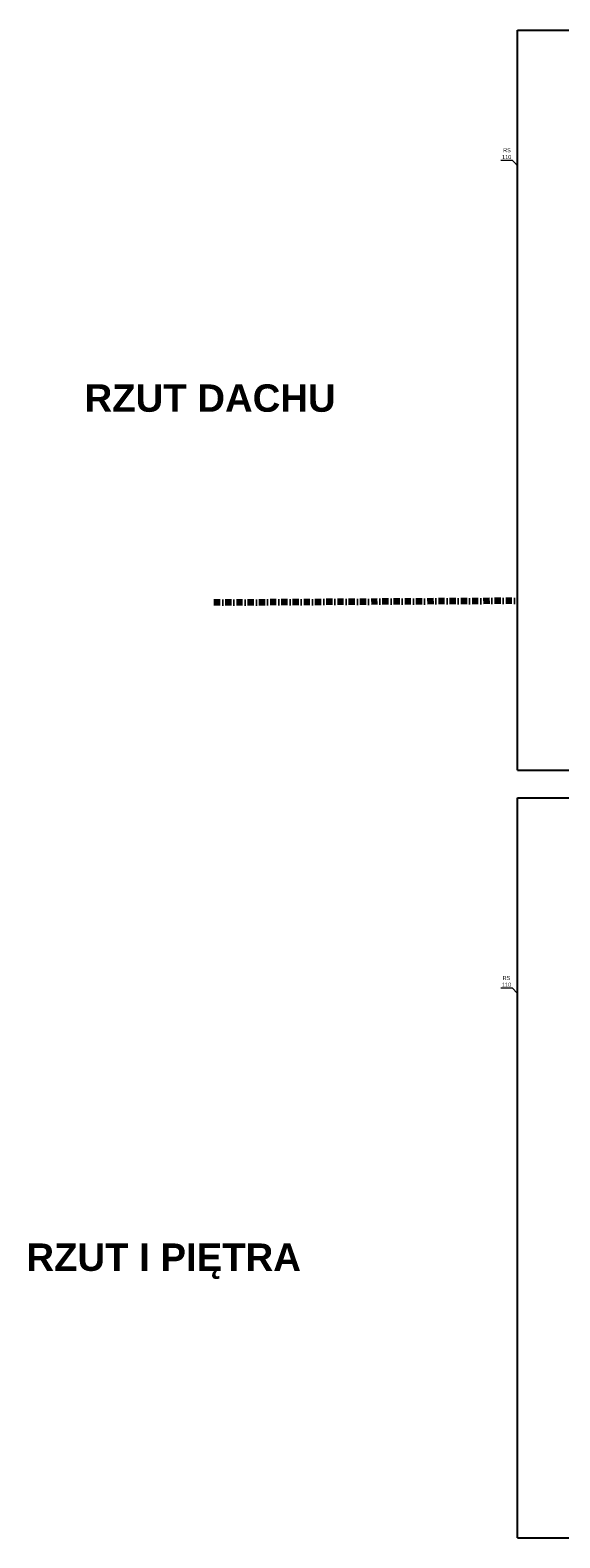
# Model space of a CAD drawing. Extents: x -220312 to -8310, y -91840 to 81907.
# Tile 55 of 128: x -220312 to -199068, y 21409 to 81907. Entities that reach past the tile are written whole.
import ezdxf

# ---------------------------------------------------------------- set-up
doc = ezdxf.new("R2010")
doc.units = 0
doc.header["$MEASUREMENT"] = 0
doc.set_wipeout_variables(frame=1)
for name, pattern in [('Hidden Line', [50, 25, -25]), ('Hidden Line copy', [80, 40, -40]), ('Kreski i kropki', [450, 250, -100, 0, -100]), ('Przerywana', [320, 160, -160])]:
    doc.linetypes.add(name, pattern=pattern)
doc.layers.add('#kan_san-op', color=34, linetype='Continuous')
doc.layers.add('INWENT RZĘDNE', color=7, linetype='Continuous')
for name, color, linetype, lineweight in [('#ks', 34, 'Continuous', 30), ('ARCH TABELA_Nr_Pióra__1', 7, 'Continuous', 25), ('INWENT DACH_Nr_Pióra__5', 7, 'Continuous', 13), ('INWENT KONST. DREWNIANA_Nr_Pióra__20', 1, 'Continuous', 100), ('INWENT RURY SPUSTOWE_Nr_Pióra__21', 7, 'Continuous', 9), ('INWENT.ŚCIANY_Nr_Pióra__1', 7, 'Continuous', 25), ('INWENT.ŚCIANY_Nr_Pióra__21', 7, 'Continuous', 9), ('PODKŁAD', 252, 'Continuous', 35), ('RAMKA', 255, 'Continuous', 35)]:
    doc.layers.add(name, color=color, linetype=linetype, lineweight=lineweight)
doc.styles.add('GENERATED_STYLE_11', font='arialbd.ttf')
doc.styles.add('GENERATED_STYLE_6', font='txt')

# ---------------------------------------------------------------- blocks, each defined once
blk = doc.blocks.new('p1')
at = {"layer": 'INWENT RURY SPUSTOWE_Nr_Pióra__21', "color": 252, "linetype": 'Continuous'}
for p, q in [((-201440, 43476), (-200978, 43476)), ((-200978, 43476), (-200322, 42790)), ((-200442, 42790), (-200202, 42790)), ((-200322, 42670), (-200322, 42910))]:
    blk.add_line(p, q, dxfattribs=at)
blk.add_circle((-200322, 42790), 55, dxfattribs=at)
at = {"layer": 'INWENT.ŚCIANY_Nr_Pióra__1', "color": 252, "linetype": 'Continuous'}
for p, q in [((-200472, 42705), (-200472, 36275)), ((-200472, 42705), (-198422, 42705)), ((-200052, 42285), (-200052, 36695)), ((-198452, 42285), (-200052, 42285)), ((-200052, 36695), (-196902, 36695)), ((-200472, 36275), (-197252, 36275))]:
    blk.add_line(p, q, dxfattribs=at)
at = {"layer": 'ARCH TABELA_Nr_Pióra__1', "color": 252, "linetype": 'Continuous', "insert": (-220464, 33221), "char_height": 1100, "attachment_point": 1, "style": 'GENERATED_STYLE_11'}
blk.add_mtext('{RZUT I PIĘTRA}', dxfattribs=at)
at = {"layer": 'INWENT RURY SPUSTOWE_Nr_Pióra__21', "color": 252, "linetype": 'Continuous', "insert": (-201209, 43956), "char_height": 160, "width": 462.76, "attachment_point": 2, "line_spacing_factor": 1.015474, "style": 'GENERATED_STYLE_6'}
blk.add_mtext('{RS 110}', dxfattribs=at)
blk = doc.blocks.new('Koty wysokościowe_17', base_point=(-175372, 65660))
at = {"layer": 'INWENT RURY SPUSTOWE_Nr_Pióra__21', "color": 252, "linetype": 'Continuous', "style": 'GENERATED_STYLE_6'}
for s, p in [('110', (-201384, 73650)), ('RS', (-201342, 73921))]:
    blk.add_text(s, height=160, dxfattribs=at).set_placement(p)
blk = doc.blocks.new('p2')
at = {"layer": 'INWENT DACH_Nr_Pióra__5', "color": 252, "linetype": 'Continuous'}
for q in [(-200472, 72705), (-190912, 72895)]:
    blk.add_line((-200472, 72895), q, dxfattribs=at)
at = {"layer": 'INWENT DACH_Nr_Pióra__5', "color": 252, "linetype": 'Hidden Line'}
for p, q in [((-200212, 72705), (-200212, 72790)), ((-200212, 72790), (-163802, 72790))]:
    blk.add_line(p, q, dxfattribs=at)
at = {"layer": 'INWENT KONST. DREWNIANA_Nr_Pióra__20', "color": 252, "linetype": 'Kreski i kropki', "flags": 128}
blk.add_lwpolyline([(-187936, 56001), (-213027, 55846)], dxfattribs=at)
at = {"layer": 'INWENT RURY SPUSTOWE_Nr_Pióra__21', "color": 252, "linetype": 'Continuous'}
for p, q in [((-201440, 73601), (-200978, 73601)), ((-200978, 73601), (-200322, 72915)), ((-190912, 72990), (-200472, 72990)), ((-200472, 72990), (-200472, 72840)), ((-200202, 72915), (-200442, 72915)), ((-200322, 72795), (-200322, 73035))]:
    blk.add_line(p, q, dxfattribs=at)
at = {"layer": 'INWENT RURY SPUSTOWE_Nr_Pióra__21', "color": 252, "linetype": 'Hidden Line copy'}
for p, q in [((-190912, 72840), (-200472, 72840)), ((-200442, 72790), (-200202, 72790)), ((-200377, 72790), (-200377, 72915)), ((-200322, 72670), (-200322, 72910)), ((-200267, 72790), (-200267, 72915))]:
    blk.add_line(p, q, dxfattribs=at)
at = {"layer": 'INWENT RURY SPUSTOWE_Nr_Pióra__21', "color": 252, "linetype": 'Continuous'}
blk.add_circle((-200322, 72915), 55, dxfattribs=at)
at = {"layer": 'INWENT RURY SPUSTOWE_Nr_Pióra__21', "color": 252, "linetype": 'Hidden Line copy'}
blk.add_circle((-200322, 72790), 55, dxfattribs=at)
at = {"layer": 'INWENT.ŚCIANY_Nr_Pióra__1', "color": 252, "linetype": 'Przerywana'}
for p, q in [((-200472, 72705), (-200212, 72705)), ((-200472, 72705), (-200472, 66275)), ((-200212, 72705), (-200212, 66535)), ((-200472, 66275), (-197252, 66275)), ((-200212, 66535), (-196992, 66535))]:
    blk.add_line(p, q, dxfattribs=at)
at = {"layer": 'INWENT.ŚCIANY_Nr_Pióra__21', "color": 252, "linetype": 'Continuous'}
for p, q in [((-200552, 72745), (-200172, 72745)), ((-200552, 72745), (-200552, 66195)), ((-200172, 72745), (-200172, 66575)), ((-200172, 66575), (-196932, 66575)), ((-200552, 66195), (-197312, 66195))]:
    blk.add_line(p, q, dxfattribs=at)
at = {"layer": 'INWENT RZĘDNE', "color": 252}
blk.add_blockref('Koty wysokościowe_17', (-175372, 65660), dxfattribs=at)
at = {"layer": 'ARCH TABELA_Nr_Pióra__1', "color": 252, "linetype": 'Continuous', "insert": (-218130, 64606), "char_height": 1100, "attachment_point": 1, "style": 'GENERATED_STYLE_11'}
blk.add_mtext('{RZUT DACHU}', dxfattribs=at)
blk = doc.blocks.new('A$C382C6C0C')
at = {"layer": '#ks', "color": 7, "lineweight": -3}
for p, q in [((-248.5, -2909), (-248.5, 61)), ((-248.5, 61), (3951.5, 61)), ((3951.5, -2909), (3951.5, 61)), ((0, -2848), (0, 0)), ((0, 0), (3890.5, 0)), ((3890.5, -2848), (3890.5, 0)), ((0, -2848), (3890.5, -2848)), ((-248.5, -2909), (3951.5, -2909))]:
    blk.add_line(p, q, dxfattribs=at)
blk = doc.blocks.new('A$C689C700D')
at = {"layer": '#ks', "color": 1, "lineweight": 35, "xscale": 10, "yscale": 10, "zscale": 10}
blk.add_blockref('A$C382C6C0C', (-37653, 28364), dxfattribs=at)

msp = doc.modelspace()

# ---------------------------------------------------------------- block references
at = {"layer": 'PODKŁAD'}
for name, p in [('p2', (0, 3088)), ('p1', (0, 0))]:
    msp.add_blockref(name, p, dxfattribs=at)

# ---------------------------------------------------------------- next in the draw order: wipeouts: each hides what was drawn before it
at = {"ltscale": 10}
for points in [[(-200770, 81907), (-198285, 81297), (-198285, 52817), (-200770, 52207)], [(-200770, 51109), (-198285, 50499), (-198285, 22019), (-200770, 21409)]]:
    msp.add_wipeout(points, dxfattribs=at).dxf.layer = '#kan_san-op'

# ---------------------------------------------------------------- next in the draw order: block references
at = {"layer": 'RAMKA'}
for p in [(-160632, 52933), (-160632, 22135)]:
    msp.add_blockref('A$C689C700D', p, dxfattribs=at)

doc.saveas('drawing.dxf')
